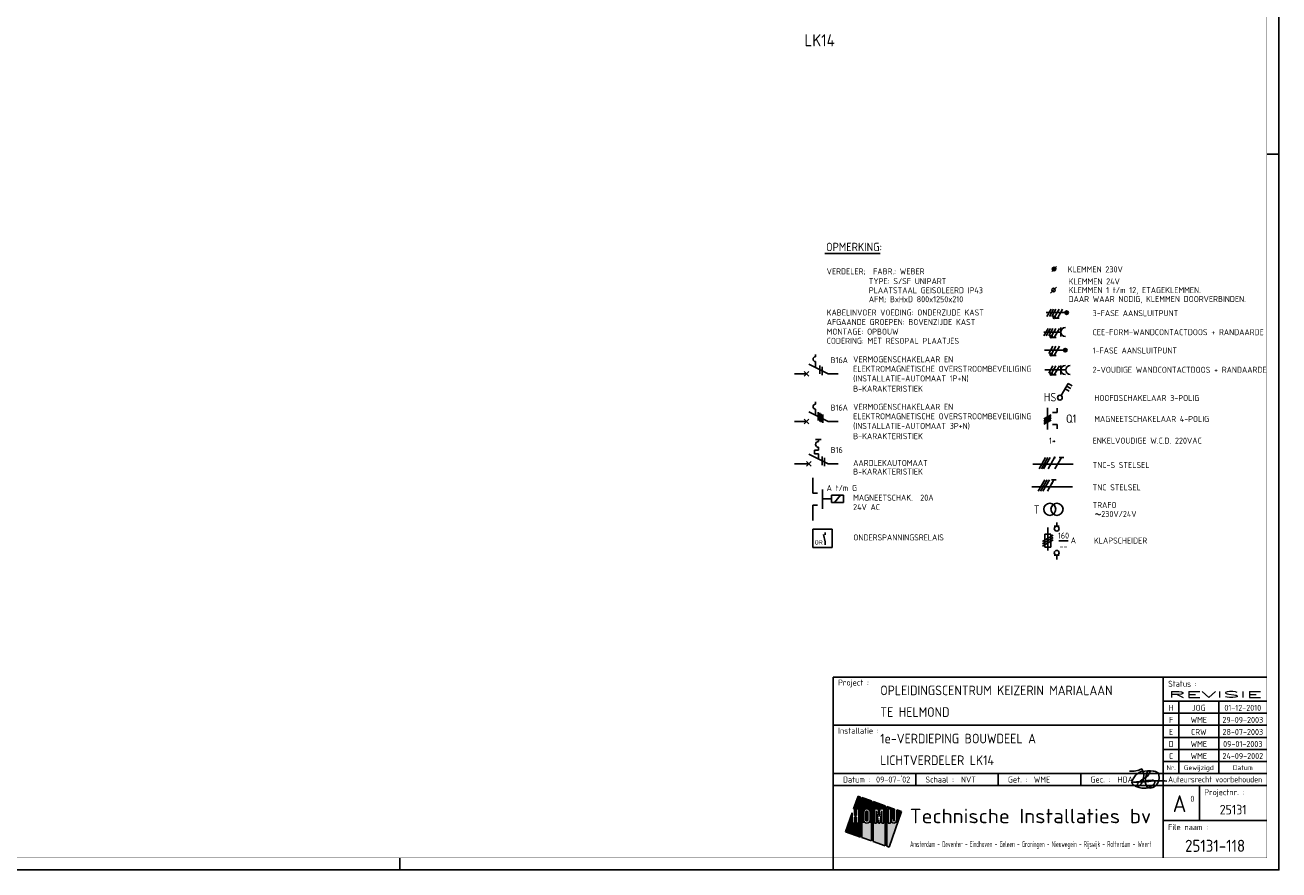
# Model space of a CAD drawing. Header units: millimetres. Extents: x 0 to 1189, y 0 to 841.
# Tile 4 of 6: x 668 to 1189, y 0 to 351. Entities that reach past the tile are written whole.
import ezdxf
from ezdxf.enums import TextEntityAlignment as Align

# ---------------------------------------------------------------- set-up
doc = ezdxf.new("R2010")
doc.units = ezdxf.units.MM
doc.linetypes.add('HIDDEN', pattern=[9.525, 6.35, -3.175])
doc.layers.get('0').update_dxf_attribs({"linetype": 'CONTINUOUS'})
for name, color, linetype in [('02-61-50-lijn050', 90, 'CONTINUOUS'), ('1', 7, 'CONTINUOUS'), ('40', 1, 'CONTINUOUS'), ('41', 2, 'CONTINUOUS'), ('70', 1, 'CONTINUOUS'), ('71', 2, 'CONTINUOUS'), ('LIJN025', 10, 'CONTINUOUS'), ('LIJN035', 50, 'CONTINUOUS'), ('LIJN050', 90, 'CONTINUOUS'), ('TEKST18', 210, 'CONTINUOUS'), ('TEKST25', 10, 'CONTINUOUS'), ('TEKST35', 50, 'CONTINUOUS'), ('TEKST50', 90, 'CONTINUOUS'), ('TEKST70', 130, 'CONTINUOUS')]:
    doc.layers.add(name, color=color, linetype=linetype)
doc.styles.add('5_0', font='iso.shx')
doc.styles.add('HELV', font='ISO.SHX')
doc.styles.add('ISO', font='ISO.SHX')
doc.styles.add('NEN', font='iso.shx')
doc.styles.add('ROMAND', font='romand')

# ---------------------------------------------------------------- blocks, each defined once
blk = doc.blocks.new('A0')
at = {"layer": 'LIJN025'}
for p, q in [((1184, 297), (1189, 297)), ((1141, 80), (1141, 5)), ((1141, 70), (1184, 70)), ((1147.5, 70), (1147.5, 40)), ((1164, 70), (1164, 40)), ((1141, 65), (1184, 65)), ((1004, 60), (1141, 60)), ((1141, 60), (1184, 60)), ((1141, 55), (1184, 55)), ((1141, 50), (1184, 50)), ((1141, 45), (1184, 45)), ((1004, 40), (1184, 40)), ((1038.25, 35), (1038.25, 40)), ((1072.5, 35), (1072.5, 40)), ((1106.75, 35), (1106.75, 40)), ((1004, 35), (1184, 35)), ((1156, 35), (1156, 20.5)), ((1014.28, 30.55), (1012.44, 25.28)), ((1015.23, 30.22), (1014.28, 30.55)), ((1015.23, 13.64), (1015.23, 30.22)), ((1019.81, 28.62), (1015.85, 30)), ((1015.85, 30), (1015.85, 13.42)), ((1019.81, 12.03), (1019.81, 28.62)), ((1025.53, 26.61), (1020.49, 28.38)), ((1020.49, 28.38), (1020.49, 11.8)), ((1025.53, 10.03), (1025.53, 26.61)), ((1029.46, 25.24), (1026.21, 26.37)), ((1026.21, 26.37), (1026.21, 9.79)), ((1011.88, 23.67), (1009.11, 15.78)), ((1011.88, 19.41), (1011.88, 23.67)), ((1012.44, 25.28), (1012.78, 25.28)), ((1012.78, 25.28), (1012.78, 22.62)), ((1012.78, 22.62), (1013.68, 22.62)), ((1013.68, 21.86), (1012.78, 21.86)), ((1012.78, 21.86), (1012.78, 19.41)), ((1013.68, 25.28), (1014.58, 25.28)), ((1013.68, 22.62), (1013.68, 25.28)), ((1013.68, 19.41), (1013.68, 21.86)), ((1014.58, 25.28), (1014.58, 19.41)), ((1016.51, 23.91), (1016.61, 24.43)), ((1016.51, 20.8), (1016.51, 23.91)), ((1016.61, 24.43), (1016.9, 24.86)), ((1016.9, 24.86), (1017.35, 25.18)), ((1017.35, 25.18), (1017.88, 25.28)), ((1017.39, 23.89), (1017.46, 24.14)), ((1017.39, 20.81), (1017.39, 23.89)), ((1017.46, 24.14), (1017.63, 24.32)), ((1017.63, 24.32), (1017.89, 24.39)), ((1017.88, 25.28), (1018.41, 25.18)), ((1017.89, 24.39), (1018.13, 24.32)), ((1018.13, 24.32), (1018.31, 24.14)), ((1018.31, 24.14), (1018.38, 23.89)), ((1018.38, 23.89), (1018.38, 20.81)), ((1018.41, 25.18), (1018.85, 24.88)), ((1018.85, 24.88), (1019.14, 24.45)), ((1019.14, 24.45), (1019.25, 23.91)), ((1019.25, 23.91), (1019.25, 20.8)), ((1021.1, 19.41), (1021.1, 25.28)), ((1021.1, 25.28), (1022.62, 25.28)), ((1022.72, 19.41), (1021.87, 24.56)), ((1021.87, 24.56), (1021.87, 19.41)), ((1022.62, 25.28), (1023, 22.14)), ((1023, 22.14), (1023.38, 25.28)), ((1024.15, 24.56), (1023.29, 19.41)), ((1023.38, 25.28), (1024.92, 25.28)), ((1024.15, 19.41), (1024.15, 24.56)), ((1024.92, 25.28), (1024.92, 19.41)), ((1026.81, 19.41), (1026.81, 25.28)), ((1026.81, 25.28), (1027.69, 25.28)), ((1027.14, 9.47), (1032.31, 24.24)), ((1027.69, 25.28), (1027.69, 19.41)), ((1028.02, 20.61), (1028.02, 21.54)), ((1028.02, 21.54), (1028.88, 21.54)), ((1028.88, 21.54), (1028.88, 20.62)), ((1029.46, 20.62), (1029.46, 25.24)), ((1032.31, 24.24), (1030.31, 24.94)), ((1030.31, 24.94), (1030.31, 20.61)), ((1009.11, 15.78), (1015.23, 13.64)), ((1012.78, 19.41), (1011.88, 19.41)), ((1014.58, 19.41), (1013.68, 19.41)), ((1016.61, 20.28), (1016.51, 20.8)), ((1016.91, 19.82), (1016.61, 20.28)), ((1017.37, 19.52), (1016.91, 19.82)), ((1017.91, 19.41), (1017.37, 19.52)), ((1017.45, 20.57), (1017.39, 20.81)), ((1017.64, 20.38), (1017.45, 20.57)), ((1017.89, 20.32), (1017.64, 20.38)), ((1018.14, 20.38), (1017.89, 20.32)), ((1018.43, 19.53), (1017.91, 19.41)), ((1018.32, 20.56), (1018.14, 20.38)), ((1018.38, 20.81), (1018.32, 20.56)), ((1018.86, 19.83), (1018.43, 19.53)), ((1019.15, 20.26), (1018.86, 19.83)), ((1019.25, 20.8), (1019.15, 20.26)), ((1021.87, 19.41), (1021.1, 19.41)), ((1023.29, 19.41), (1022.72, 19.41)), ((1024.92, 19.41), (1024.15, 19.41)), ((1027.69, 19.41), (1026.81, 19.41)), ((1028.09, 20.16), (1028.02, 20.61)), ((1028.34, 19.76), (1028.09, 20.16)), ((1028.7, 19.5), (1028.34, 19.76)), ((1029.16, 19.41), (1028.7, 19.5)), ((1028.88, 20.62), (1028.97, 20.41)), ((1028.97, 20.41), (1029.17, 20.33)), ((1029.61, 19.5), (1029.16, 19.41)), ((1029.17, 20.33), (1029.37, 20.41)), ((1029.37, 20.41), (1029.46, 20.62)), ((1029.99, 19.77), (1029.61, 19.5)), ((1030.24, 20.17), (1029.99, 19.77)), ((1030.31, 20.61), (1030.24, 20.17)), ((1141, 20.5), (1184, 20.5)), ((1015.85, 13.42), (1019.81, 12.03)), ((1020.49, 11.8), (1025.53, 10.03)), ((1026.21, 9.79), (1027.14, 9.47)), ((824, 0), (824, 5)), ((1004, 0), (1004, 5))]:
    blk.add_line(p, q, dxfattribs=at)
blk.add_lwpolyline([(1189, 841), (1189, 0), (0, 0), (0, 841)], close=True, dxfattribs=at)
for points in [[(1012.44, 25.28), (1014.28, 30.55), (1015.23, 25.28), (1015.23, 30.22)], [(1015.85, 25.28), (1015.85, 30), (1019.81, 25.28), (1019.81, 28.62)], [(1020.49, 25.28), (1020.49, 28.38), (1025.53, 25.28), (1025.53, 26.61)], [(1026.21, 19.41), (1026.21, 26.37), (1026.81, 19.41), (1026.81, 25.28)], [(1026.81, 25.28), (1026.21, 26.37), (1027.69, 25.28), (1026.21, 26.37)], [(1027.69, 25.28), (1026.21, 26.37), (1029.46, 25.24), (1026.21, 26.37)], [(1010.39, 19.41), (1011.88, 23.67), (1011.88, 19.41), (1011.88, 23.67)], [(1012.78, 22.62), (1012.78, 25.28), (1013.68, 22.62), (1013.68, 25.28)], [(1012.78, 19.41), (1012.78, 21.86), (1013.68, 19.41), (1013.68, 21.86)], [(1014.58, 19.41), (1014.58, 25.28), (1015.23, 19.41), (1015.23, 25.28)], [(1015.85, 23.91), (1015.85, 25.28), (1016.51, 23.91), (1016.61, 24.43)], [(1016.61, 24.43), (1015.85, 25.28), (1016.9, 24.86), (1015.85, 25.28)], [(1016.9, 24.86), (1015.85, 25.28), (1017.35, 25.18), (1015.85, 25.28)], [(1017.35, 25.18), (1015.85, 25.28), (1017.88, 25.28), (1015.85, 25.28)], [(1015.85, 20.8), (1015.85, 23.91), (1016.51, 20.8), (1016.51, 23.91)], [(1017.39, 23.89), (1017.46, 24.14), (1018.38, 23.89), (1018.31, 24.14)], [(1017.39, 20.81), (1017.39, 23.89), (1018.38, 20.81), (1018.38, 23.89)], [(1017.46, 24.14), (1017.63, 24.32), (1018.31, 24.14), (1018.13, 24.32)], [(1017.63, 24.32), (1017.89, 24.39), (1018.13, 24.32), (1017.89, 24.39)], [(1018.41, 25.18), (1017.88, 25.28), (1018.41, 25.18), (1019.81, 25.28)], [(1018.85, 24.88), (1018.41, 25.18), (1018.85, 24.88), (1019.81, 25.28)], [(1019.14, 24.45), (1018.85, 24.88), (1019.14, 24.45), (1019.81, 25.28)], [(1019.25, 23.91), (1019.14, 24.45), (1019.81, 23.91), (1019.81, 25.28)], [(1019.25, 20.8), (1019.25, 23.91), (1019.81, 20.8), (1019.81, 23.91)], [(1020.49, 19.41), (1020.49, 25.28), (1021.1, 19.41), (1021.1, 25.28)], [(1021.87, 19.41), (1021.87, 24.56), (1022.72, 19.41), (1021.87, 24.56)], [(1023, 22.14), (1022.62, 25.28), (1023, 22.14), (1023.38, 25.28)], [(1023.29, 19.41), (1024.15, 24.56), (1024.15, 19.41), (1024.15, 24.56)], [(1024.92, 19.41), (1024.92, 25.28), (1025.53, 19.41), (1025.53, 25.28)], [(1027.69, 25.24), (1027.69, 25.28), (1029.46, 25.24)], [(1027.69, 21.54), (1027.69, 25.24), (1029.46, 21.54), (1029.46, 25.24)], [(1027.69, 19.41), (1027.69, 21.54), (1028.02, 20.61), (1028.02, 21.54)], [(1028.02, 20.61), (1028.02, 21.54), (1028.09, 20.16), (1028.02, 20.61)], [(1028.88, 20.62), (1028.88, 21.54), (1028.97, 20.41), (1028.88, 21.54)], [(1028.97, 20.41), (1028.88, 21.54), (1029.17, 20.33), (1028.88, 21.54)], [(1029.17, 20.33), (1028.88, 21.54), (1029.37, 20.41), (1028.88, 21.54)], [(1029.37, 20.41), (1028.88, 21.54), (1029.46, 20.62), (1028.88, 21.54)], [(1029.46, 20.62), (1028.88, 21.54), (1029.46, 20.62), (1029.46, 21.54)], [(1030.31, 20.61), (1030.31, 24.94), (1031.04, 20.61), (1032.31, 24.24)], [(1009.11, 15.78), (1010.39, 19.41), (1015.23, 13.64), (1015.23, 19.41)], [(1015.85, 19.41), (1015.85, 20.8), (1015.85, 19.41), (1016.51, 20.8)], [(1015.85, 19.41), (1016.51, 20.8), (1015.85, 19.41), (1016.61, 20.28)], [(1015.85, 19.41), (1016.61, 20.28), (1015.85, 19.41), (1016.91, 19.82)], [(1015.85, 19.41), (1016.91, 19.82), (1015.85, 19.41), (1017.37, 19.52)], [(1015.85, 19.41), (1017.37, 19.52), (1015.85, 19.41), (1017.91, 19.41)], [(1015.85, 13.42), (1015.85, 19.41), (1019.81, 12.03), (1019.81, 19.41)], [(1017.45, 20.57), (1017.39, 20.81), (1018.32, 20.56), (1018.38, 20.81)], [(1017.64, 20.38), (1017.45, 20.57), (1018.14, 20.38), (1018.32, 20.56)], [(1017.89, 20.32), (1017.64, 20.38), (1017.89, 20.32), (1018.14, 20.38)], [(1017.91, 19.41), (1018.43, 19.53), (1017.91, 19.41), (1019.81, 19.41)], [(1018.43, 19.53), (1018.86, 19.83), (1018.43, 19.53), (1019.81, 19.41)], [(1018.86, 19.83), (1019.15, 20.26), (1018.86, 19.83), (1019.81, 19.41)], [(1019.81, 19.41), (1019.15, 20.26), (1019.81, 20.8), (1019.25, 20.8)], [(1020.49, 11.8), (1020.49, 19.41), (1025.53, 10.03), (1025.53, 19.41)], [(1026.21, 9.79), (1026.21, 19.41), (1027.14, 9.47), (1030.62, 19.41)], [(1027.69, 19.41), (1028.02, 20.61), (1027.69, 19.41), (1028.09, 20.16)], [(1027.69, 19.41), (1028.09, 20.16), (1027.69, 19.41), (1028.34, 19.76)], [(1027.69, 19.41), (1028.34, 19.76), (1027.69, 19.41), (1028.7, 19.5)], [(1027.69, 19.41), (1028.7, 19.5), (1027.69, 19.41), (1029.16, 19.41)], [(1029.16, 19.41), (1030.62, 19.41), (1029.61, 19.5), (1030.62, 19.41)], [(1030.62, 19.41), (1029.61, 19.5), (1030.62, 19.41), (1029.99, 19.77)], [(1030.62, 19.41), (1029.99, 19.77), (1031.04, 20.61), (1030.24, 20.17)], [(1030.24, 20.17), (1030.31, 20.61), (1030.24, 20.17), (1031.04, 20.61)]]:
    blk.add_solid(points, dxfattribs=at)
at = {"layer": 'LIJN050'}
for p, q in [((1184, 80), (1004, 80)), ((1004, 80), (1004, 5))]:
    blk.add_line(p, q, dxfattribs=at)
at = {"layer": 'LIJN050', "const_width": 0.2}
blk.add_lwpolyline([(1184, 836), (25, 836), (25, 5), (1184, 5)], close=True, dxfattribs=at)
at = {"layer": 'TEKST18', "style": 'ISO'}
for s, p in [('Nr.', (1144.25, 41.43)), ('Gewijzigd', (1155.75, 41.43)), ('Datum', (1174, 41.43))]:
    blk.add_text(s, height=2, dxfattribs=at).set_placement(p, align=Align.CENTER)
at = {"layer": 'TEKST18', "style": 'ISO', "width": 0.67468}
blk.add_text('Amsterdam - Deventer - Eindhoven - Geleen - Groningen - Nieuwegein - Rijswijk - Rotterdam - Weert', height=2.5, dxfattribs=at).set_placement((1035.88, 9.47), (1136, 9.47), align=Align.FIT)
at = {"layer": 'TEKST25', "style": 'ISO'}
for s, p in [('Project :', (1006, 76.5)), ('Status :', (1143, 76)), ('Installatie :', (1006, 56.5)), ('Datum :', (1008, 36.25)), ('Schaal :', (1042.25, 36.25)), ('Get. :', (1076.5, 36.25)), ('Gec. :', (1110.75, 36.25)), ('Projectnr. :', (1158, 31)), ('File naam :', (1143, 16.5))]:
    blk.add_text(s, height=2.5, dxfattribs=at).set_placement(p)
at = {"layer": 'TEKST25', "style": 'ISO', "width": 1.015814}
blk.add_text('Auteursrecht voorbehouden', height=2.5, dxfattribs=at).set_placement((1143, 36.3), (1182, 36.3), align=Align.FIT)
at = {"layer": 'TEKST25', "style": 'ROMAND', "width": 2.899115}
blk.add_attdef('STATUS', text='', height=2.5, dxfattribs=at).set_placement((1143, 71.5), (1182, 71.5), align=Align.FIT)
at = {"layer": 'TEKST25', "style": 'ISO'}
for tag, p in [('E', (1144.25, 66)), ('NAAM-E', (1155.75, 66)), ('DATUM-E', (1174, 66)), ('D', (1144.25, 61)), ('NAAM-D', (1155.75, 61)), ('DATUM-D', (1174, 61)), ('C', (1144.25, 56)), ('NAAM-C', (1155.75, 56)), ('DATUM-C', (1174, 56)), ('B', (1144.25, 51)), ('NAAM-B', (1155.75, 51)), ('DATUM-B', (1174, 51)), ('A', (1144.25, 46)), ('NAAM-A', (1155.75, 46)), ('DATUM-A', (1174, 46))]:
    blk.add_attdef(tag, text='', height=2.5, dxfattribs=at).set_placement(p, align=Align.CENTER)
for tag, p in [('DATUM', (1021.75, 36.25)), ('SCHAAL', (1057, 36.25)), ('GETEKEND', (1087.25, 36.25)), ('GECONTOL.', (1122, 36.25)), ('FORMAAT', (1152.25, 28.25))]:
    blk.add_attdef(tag, p, '', height=2.5, dxfattribs=at)
at = {"layer": 'TEKST35', "style": 'ISO'}
for tag, p in [('PROJECT', (1023.5, 72.5)), ('PLAATS', (1023.5, 63.5)), ('INSTALLATIE-REGEL1', (1023.5, 52.5)), ('INSTALLATIE-REGEL2', (1023.5, 43.5))]:
    blk.add_attdef(tag, p, '', height=4, dxfattribs=at)
blk.add_attdef('PROJ.NR.', text='', height=4, dxfattribs=at).set_placement((1170, 23), align=Align.CENTER)
at = {"layer": 'TEKST50', "style": 'HELV', "width": 1.169753}
blk.add_text('Technische Installaties bv', height=6, dxfattribs=at).set_placement((1035.72, 19.36), (1135.99, 19.36), align=Align.FIT)
at = {"layer": 'TEKST50', "style": 'ISO'}
blk.add_attdef('FILE-NAAM', text='', height=5, dxfattribs=at).set_placement((1162.5, 7.5), align=Align.CENTER)
at = {"layer": 'TEKST70', "style": 'HELV'}
blk.add_text('A', height=7, dxfattribs=at).set_placement((1147.75, 24), align=Align.CENTER)
blk = doc.blocks.new('PRHDAA4')
at = {"layer": '02-61-50-lijn050', "color": 50, "linetype": 'ByBlock', "flags": 128}
blk.add_lwpolyline([(1.04, 2.03, 0.043806), (-6.39, 1.89, -0.031193), (-12.8, 1.6), (-7.61, 2.16, 0.003454), (-5.1, 2.36, -0.231177), (-3.95, 1.92, -0.175519), (-3.92, 1.42, -0.153375), (-4.6, 0.4, -0.056813), (-5.76, -0.34, -0.100205), (-8.11, -0.94, -0.16296), (-12.67, 0.33, -0.379529), (-13.36, 2.09, -0.14016), (-11.01, 5.21, -0.143334), (-9.14, 6.05, -0.06258), (-4.67, 6.18, -0.12688), (-2.65, 5.49, -0.169413), (-2.32, 4.96, -0.095564), (-2.27, 2.38, -0.080055), (-2.63, 1.34, -0.126486), (-4.26, -0.44, -0.214891), (-6.48, -0.78, -0.203106), (-7.05, -0.45, -0.121177), (-7.75, 1.16, -0.121604), (-7.51, 4.45, -0.010614), (-7.31, 5.13, -0.021915), (-7.04, 5.72, -0.15615), (-6.41, 6.24, -0.050224), (-6.16, 6.3, -0.295436), (-5.97, 6.21, -0.250173), (-5.94, 5.68, -0.167384), (-8.57, 2.94, 0.121525), (-11.08, 0.82, 0.14194), (-11.19, 0.5, 0.153562), (-11.18, 0.3, 0.520832), (-10.31, 0.11, 0.362036), (-9.35, 7.05, -0.145439), (-14.41, 6.19)], format="xyb", dxfattribs=at)
blk = doc.blocks.new('T1146')
at = {"layer": '71'}
for p, q in [((-4, 0), (-4, -8)), ((0, -1.5), (-2, -1.5)), ((0, -6.5), (-2, -6.5))]:
    blk.add_line(p, q, dxfattribs=at)
blk = doc.blocks.new('RWS023', base_point=(227, 181))
at = {"layer": '40', "style": 'NEN'}
blk.add_text('~', height=5, dxfattribs=at).set_placement((223.5, 179.5))
blk = doc.blocks.new('KLAPSCHRENVOOI')
at = {"layer": '1', "color": 1}
for p, q in [((-16.95, 1.46), (-21.45, -1.14)), ((-16.95, 0.46), (-21.45, -2.14)), ((-16.95, -0.54), (-21.45, -3.14))]:
    blk.add_line(p, q, dxfattribs=at)
at = {"layer": '1', "color": 2}
for p, q in [((-20.45, 1.91), (-17.95, 1.91)), ((-20.45, -3.59), (-20.45, 1.91)), ((-19.2, 4.66), (-19.2, -4.84)), ((-17.95, 1.91), (-17.95, -3.59)), ((-16.5, 5.16), (-14.5, 5.16)), ((-17.95, -3.59), (-20.45, -3.59)), ((-14.5, -6.84), (-16.5, -6.84))]:
    blk.add_line(p, q, dxfattribs=at)
at = {"layer": '70'}
blk.add_line((-14.69, -0.96), (-10.69, -0.96), dxfattribs=at)
at = {"layer": '71'}
for centre in [(-15.5, 4.16), (-15.5, -5.84)]:
    blk.add_circle(centre, 1, dxfattribs=at)
at = {"layer": 'LIJN035'}
for p, q in [((-15.5, 5.16), (-15.5, 6.76)), ((-15.5, -6.84), (-15.5, -8.69))]:
    blk.add_line(p, q, dxfattribs=at)
at = {"layer": '40', "style": 'NEN'}
for s, p in [('160', (-12.69, 0.04)), ('--', (-12.69, -4.46))]:
    blk.add_text(s, height=2.5, dxfattribs=at).set_placement(p, align=Align.CENTER)
blk.add_text('A', height=2.5, dxfattribs=at).set_placement((-9.69, -1.96))
at = {"layer": 'TEKST25', "style": 'ISO'}
blk.add_text('KLAPSCHEIDER', height=2.5, dxfattribs=at).set_placement((-0.06, -2.04))
blk = doc.blocks.new('RENVKLEM24V')
at = {"layer": 'TEKST25', "style": 'ISO'}
for s, p in [('KLEMMEN 24V', (97.67, 162.94)), ('KLEMMEN 1 t/m 12, ETAGEKLEMMEN.', (97.67, 159.34)), ('DAAR WAAR NODIG, KLEMMEN DOORVERBINDEN. ', (97.67, 155.64))]:
    blk.add_text(s, height=2.5, dxfattribs=at).set_placement(p)

msp = doc.modelspace()

# ---------------------------------------------------------------- linework, layer by layer
at = {"color": 50}
for p, q in [((1086.77, 168.31), (1103.64, 168.31)), ((1086.44, 159.01), (1103.32, 159.01))]:
    msp.add_line(p, q, dxfattribs=at)
at = {"color": 10}
for p, q in [((1089.43, 166.44), (1092.14, 171.12)), ((1090.37, 166.44), (1093.08, 171.12)), ((1091.31, 166.44), (1094.02, 171.12)), ((1093.18, 166.44), (1095.89, 171.12)), ((1096, 166.44), (1098.7, 171.12)), ((1097.77, 171.12), (1099.64, 171.12)), ((1089.11, 157.14), (1091.82, 161.82)), ((1090.05, 157.14), (1092.75, 161.82)), ((1090.98, 157.14), (1093.69, 161.82)), ((1092.86, 157.14), (1095.57, 161.82)), ((1094.63, 161.82), (1096.5, 161.82))]:
    msp.add_line(p, q, dxfattribs=at)
at = {"color": 10, "const_width": 0.469}
for points in [[(1095.69, 171.24, 1), (1096.09, 171.01, 1)], [(1094.55, 160.53, 1), (1094.96, 160.3, 1)]]:
    msp.add_lwpolyline(points, format="xyb", close=True, dxfattribs=at)
at = {"layer": '1', "color": 1}
for p, q in [((1094.45, 232.69), (1092.7, 229.65)), ((1095.45, 232.69), (1093.7, 229.65)), ((1096.45, 232.69), (1094.7, 229.65)), ((1097.7, 232.69), (1095.98, 229.7)), ((1099.2, 232.69), (1097.02, 228.9)), ((1093.18, 224.69), (1091.43, 221.65)), ((1094.18, 224.69), (1092.43, 221.65)), ((1095.18, 224.69), (1093.43, 221.65)), ((1096.43, 224.69), (1094.71, 221.7)), ((1097.93, 224.69), (1095.75, 220.9)), ((1095.18, 217.29), (1093.43, 214.25)), ((1096.43, 217.29), (1094.71, 214.3)), ((1097.93, 217.29), (1095.75, 213.5)), ((1095.18, 209.19), (1093.43, 206.15)), ((1096.43, 209.19), (1094.71, 206.2)), ((1097.93, 209.19), (1095.75, 205.4))]:
    msp.add_line(p, q, dxfattribs=at)
at = {"layer": '1', "color": 2}
for p, q in [((993.84, 209.81), (1001.87, 205.8)), ((993.84, 190.11), (1001.87, 186.1)), ((997.84, 178.59), (997.84, 177.79)), ((993.84, 172.51), (1001.87, 168.5)), ((997.84, 174.19), (996.24, 174.19)), ((996.24, 174.19), (996.24, 172.59)), ((996.24, 172.59), (997.84, 172.59)), ((997.84, 175.39), (997.84, 174.19)), ((997.84, 172.59), (997.84, 170.52))]:
    msp.add_line(p, q, dxfattribs=at)
at = {"layer": '1', "color": 1}
for centre in [(1095.73, 229.26), (1094.46, 221.26), (1094.46, 213.86), (1094.46, 205.76)]:
    msp.add_circle(centre, 0.5, dxfattribs=at)
at = {"layer": '1', "color": 2}
msp.add_arc((997.84, 176.59), 1.2, 90, 270, dxfattribs=at)
at = {"layer": '40'}
msp.add_line((1096.67, 241.84), (1094.17, 239.34), dxfattribs=at)
at = {"layer": '40', "color": 2}
msp.add_circle((1095.42, 240.59), 0.75, dxfattribs=at)
at = {"layer": '70'}
for p, q in [((1094.67, 248.36), (1096.67, 250.36)), ((1097.79, 228.9), (1096.24, 228.9)), ((1096.52, 220.9), (1094.97, 220.9)), ((1096.52, 213.5), (1094.97, 213.5)), ((998.34, 209.31), (998.34, 205.81)), ((999.34, 208.81), (999.34, 205.31)), ((1096.52, 205.4), (1094.97, 205.4)), ((997.71, 189.92), (997.71, 186.42)), ((998.35, 189.61), (998.35, 186.11)), ((999, 189.28), (999, 185.78)), ((999.64, 188.96), (999.64, 185.46)), ((1091.44, 187.15), (1094.47, 188.9)), ((1094.47, 188.15), (1091.44, 186.4)), ((1091.44, 185.65), (1094.47, 187.4)), ((1091.44, 184.9), (1094.47, 186.65)), ((999.41, 171.49), (999.41, 167.99)), ((1000.41, 170.99), (1000.41, 167.49))]:
    msp.add_line(p, q, dxfattribs=at)
at = {"layer": '70', "const_width": 0.5}
for points in [[(1095.48, 229.26, 1), (1095.98, 229.26, 1)], [(1094.21, 221.26, 1), (1094.71, 221.26, 1)], [(1094.21, 213.86, 1), (1094.71, 213.86, 1)], [(1094.21, 205.76, 1), (1094.71, 205.76, 1)]]:
    msp.add_lwpolyline(points, format="xyb", close=True, dxfattribs=at)
at = {"layer": '71'}
for p, q in [((1098.48, 221.28), (1098.48, 225.04)), ((1091.39, 223.16), (1098.48, 223.16)), ((996.62, 212.93), (996.62, 213.93)), ((996.62, 208.43), (996.62, 210.93)), ((1098.48, 205.6), (1098.48, 209.36)), ((1091.88, 207.48), (1100.48, 207.48)), ((1098.59, 196.83), (1101.49, 201.85)), ((1100.24, 199.69), (1101.97, 198.69)), ((1100.86, 200.77), (1102.59, 199.77)), ((1101.49, 201.85), (1103.22, 200.85)), ((996.62, 193.23), (996.62, 194.23)), ((996.62, 188.73), (996.62, 191.23)), ((1092.96, 191.78), (1092.96, 182.78)), ((1096.96, 189.78), (1094.96, 189.78)), ((1096.96, 184.78), (1094.96, 184.78)), ((992.84, 169.5), (994.84, 167.5)), ((992.84, 167.5), (994.84, 169.5)), ((1008.22, 155.5), (1003.22, 155.5)), ((1003.22, 155.5), (1003.22, 152.5)), ((1003.22, 152.5), (1008.22, 152.5)), ((1008.22, 152.5), (1008.22, 155.5)), ((1003.56, 141.33), (995.46, 141.33)), ((995.46, 141.33), (995.46, 133.83)), ((1003.56, 133.83), (1003.56, 141.33)), ((1000.63, 136.09), (999.88, 139.19)), ((995.46, 133.83), (1003.56, 133.83))]:
    msp.add_line(p, q, dxfattribs=at)
for centre, radius in [((1095.67, 249.36), 0.75), ((1095.67, 249.36), 0.5), ((1095.67, 249.36), 0.25), ((1100.88, 231.25), 0.75), ((1100.88, 231.25), 0.5), ((1100.88, 231.25), 0.25), ((1100.31, 215.67), 0.75), ((1100.31, 215.67), 0.5), ((1100.31, 215.67), 0.25), ((1098.08, 195.97), 1), ((1093.86, 149.63), 2.5), ((1096.86, 149.63), 2.5)]:
    msp.add_circle(centre, radius, dxfattribs=at)
for centre, radius in [((1100.36, 223.16), 1.88), ((996.62, 211.93), 1), ((1100.36, 207.48), 1.88), ((1102.36, 207.48), 1.88), ((996.62, 192.23), 1)]:
    msp.add_arc(centre, radius, 90, 270, dxfattribs=at)
at = {"layer": 'LIJN025', "linetype": 'Continuous'}
msp.add_line((1000.52, 255.75), (1023.4, 255.75), dxfattribs=at)
at = {"layer": 'LIJN025', "color": 2, "linetype": 'Continuous'}
for p, q in [((991.92, 204.82), (993.89, 206.8)), ((991.92, 206.8), (993.89, 204.82)), ((991.92, 187.1), (993.89, 185.12)), ((991.92, 185.12), (993.89, 187.1))]:
    msp.add_line(p, q, dxfattribs=at)
at = {"layer": 'LIJN025', "color": 2, "linetype": 'HIDDEN', "ltscale": 2.5}
msp.add_line((1003.22, 154), (999.45, 154), dxfattribs=at)
at = {"layer": 'LIJN025', "color": 1, "linetype": 'Continuous'}
msp.add_line((1004.51, 152.5), (1007.03, 155.5), dxfattribs=at)
at = {"layer": 'LIJN035'}
for p, q in [((1100.38, 231.25), (1092.31, 231.25)), ((1099.81, 215.67), (1091.61, 215.67)), ((992.9, 205.81), (987.83, 205.81)), ((1001.87, 205.8), (1006.08, 205.8)), ((1096.96, 189.78), (1096.96, 191.58)), ((992.9, 186.11), (987.83, 186.11)), ((1001.87, 186.1), (1006.08, 186.1)), ((1096.96, 182.98), (1096.96, 184.78)), ((993.85, 168.51), (987.83, 168.51)), ((1001.87, 168.5), (1006.08, 168.5)), ((995.45, 156.35), (995.45, 162.64)), ((995.45, 145.06), (995.45, 151.35)), ((1000.63, 140.06), (1000.63, 139.08)), ((1000.63, 136.09), (1000.63, 134.96))]:
    msp.add_line(p, q, dxfattribs=at)
at = {"layer": 'LIJN050'}
msp.add_line((996.63, 178.59), (999.03, 178.59), dxfattribs=at)

# ---------------------------------------------------------------- block references
at = {"layer": '40'}
msp.add_blockref('RWS023', (1115.86, 146.43), dxfattribs=at)
at = {"layer": 'LIJN025'}
msp.add_blockref('A0', (0, 0), dxfattribs=at).add_auto_attribs({'PROJECT': 'OPLEIDINGSCENTRUM KEIZERIN MARIALAAN', 'PLAATS': 'TE HELMOND', 'INSTALLATIE-REGEL1': '1e-VERDIEPING BOUWDEEL A', 'INSTALLATIE-REGEL2': 'LICHTVERDELER LK14', 'PROJ.NR.': '25131', 'FILE-NAAM': '25131-118', 'DATUM': "09-07-'02", 'SCHAAL': 'NVT', 'GETEKEND': 'WME', 'GECONTOL.': 'HDA', 'STATUS': 'REVISIE', 'FORMAAT': '0', 'A': 'C', 'NAAM-A': 'WME', 'DATUM-A': '24-09-2002', 'B': 'D', 'NAAM-B': 'WME', 'DATUM-B': '09-01-2003', 'C': 'E', 'NAAM-C': 'CRW', 'DATUM-C': '28-07-2003', 'D': 'F', 'NAAM-D': 'WME', 'DATUM-D': '29-09-2003', 'E': 'H', 'NAAM-E': 'JOG', 'DATUM-E': '01-12-2010'})
for name, p in [('RENVKLEM24V', (1004, 80)), ('KLAPSCHRENVOOI', (1112.26, 137.45)), ('PRHDAA4', (1141.41, 34.85))]:
    msp.add_blockref(name, p, dxfattribs=at)
at = {"layer": 'LIJN025', "color": 2, "linetype": 'Continuous', "rotation": 180}
msp.add_blockref('T1146', (995.45, 149.85), dxfattribs=at)

# ---------------------------------------------------------------- texts
at = {"layer": '40', "style": 'NEN'}
for s, height, p in [('B16', 2.5, (1002.87, 210.3)), ('A', 2.5, (1007.87, 210.3)), ('B16', 2.5, (1002.87, 190.6)), ('A', 2.5, (1007.87, 190.6)), ('B16', 2.5, (1002.87, 173)), ('230V/24V', 2.5, (1115.26, 146.43)), ('OR', 1.8, (996.23, 134.99))]:
    msp.add_text(s, height=height, dxfattribs=at).set_placement(p)
at = {"layer": '41', "style": 'NEN'}
msp.add_text('T', height=3.5, dxfattribs=at).set_placement((1089.64, 147.77), align=Align.RIGHT)
at = {"layer": 'TEKST25'}
for s, style, p in [('KLEMMEN 230V', 'ISO', (1101.33, 247.94)), ('VERDELER;  FABR.: WEBER', 'ISO', (1001.25, 247.11)), ('TYPE: S/SF UNIPART', 'ISO', (1018.75, 243.06)), ('PLAATSTAAL GEISOLEERD IP43', 'ISO', (1018.75, 239.26)), ('AFM; BxHxD 800x1250x210', 'ISO', (1018.75, 235.56)), ('KABELINVOER VOEDING: ONDERZIJDE KAST', 'ISO', (1001.25, 230.05)), ('3-FASE AANSLUITPUNT', 'ISO', (1111.65, 229.78)), ('AFGAANDE GROEPEN: BOVENZIJDE KAST', 'ISO', (1001.25, 226.09)), ('MONTAGE: OPBOUW', 'ISO', (1001.25, 222.12)), ('CEE-FORM-WANDCONTACTDOOS + RANDAARDE', 'ISO', (1111.65, 221.88)), ('CODERING: MET RESOPAL PLAATJES', 'ISO', (1001.25, 218.29)), ('1-FASE AANSLUITPUNT', 'ISO', (1111.65, 214.28)), ('VERMOGENSCHAKELAAR EN ', 'ISO', (1012.25, 210.61)), ('ELEKTROMAGNETISCHE OVERSTROOMBEVEILIGING', 'ISO', (1012.25, 206.68)), ('2-VOUDIGE WANDCONTACTDOOS + RANDAARDE', 'ISO', (1111.65, 206.28)), ('(INSTALLATIE-AUTOMAAT 1P+N)', 'ISO', (1012.25, 202.68)), ('B-KARAKTERISTIEK', 'ISO', (1012.25, 198.43)), ('VERMOGENSCHAKELAAR EN ', 'ISO', (1012.25, 190.91)), ('HOOFDSCHAKELAAR 3-POLIG', 'ISO', (1112.35, 194.58)), ('ELEKTROMAGNETISCHE OVERSTROOMBEVEILIGING', 'ISO', (1012.25, 186.98)), ('MAGNEETSCHAKELAAR 4-POLIG', 'ISO', (1112.35, 185.88)), ('(INSTALLATIE-AUTOMAAT 3P+N)', 'ISO', (1012.25, 182.98)), ('B-KARAKTERISTIEK', 'ISO', (1012.25, 178.73)), ('1*', '5_0', (1093.53, 176.87)), ('ENKELVOUDIGE W.C.D. 220VAC', 'ISO', (1111.65, 176.88)), ('AARDLEKAUTOMAAT', 'ISO', (1012.25, 167.61)), ('B-KARAKTERISTIEK', 'ISO', (1012.25, 164.03)), ('TNC-S STELSEL', 'ISO', (1111.65, 166.78)), ('A t/m G', 'ISO', (1001.23, 157.22)), ('TNC STELSEL', 'ISO', (1111.65, 157.48)), ('24V AC', 'ISO', (1012.23, 149.29)), ('MAGNEETSCHAK.  20A', 'ISO', (1012.23, 153.22)), ('TRAFO', 'ISO', (1111.65, 150.18)), ('ONDERSPANNINGSRELAIS', 'ISO', (1012.32, 136.71))]:
    msp.add_text(s, height=2.5, dxfattribs=dict(at, style=style)).set_placement(p)
at = {"layer": 'TEKST35', "linetype": 'HIDDEN', "style": 'ISO'}
msp.add_text('OPMERKING:', height=3.5, dxfattribs=at).set_placement((1001.01, 256.75))
at = {"layer": 'TEKST35', "style": 'NEN'}
for s, p in [('HS', (1091.39, 194.41)), ('Q1', (1100.59, 185.51))]:
    msp.add_text(s, height=3.5, dxfattribs=at).set_placement(p)
at = {"layer": 'TEKST50', "linetype": 'HIDDEN', "style": 'ISO'}
msp.add_text('LK14', height=5, dxfattribs=at).set_placement((992.05, 341.76))

doc.saveas('drawing.dxf')
